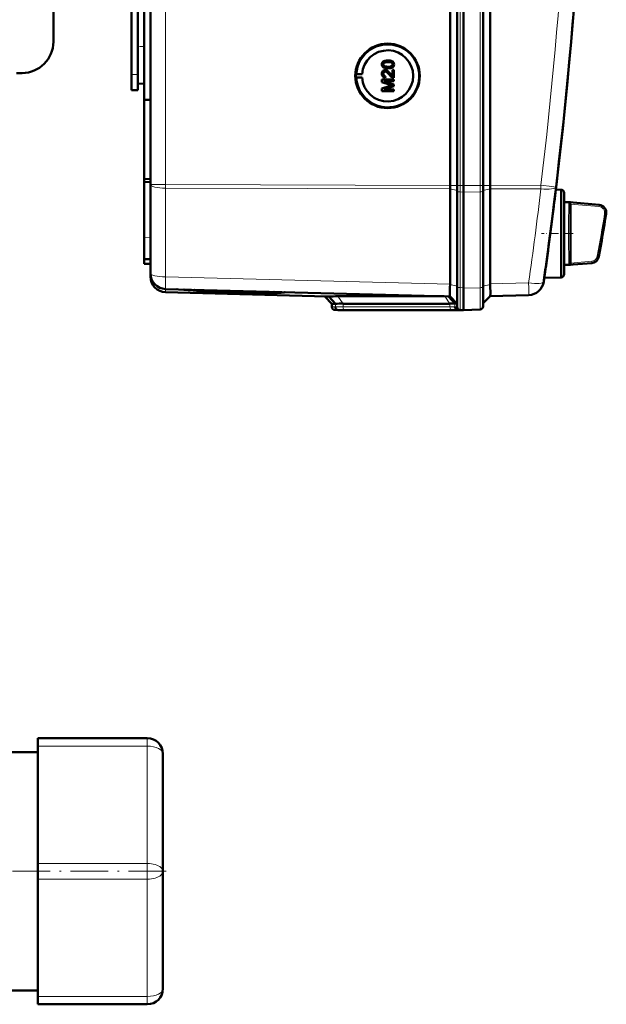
# Model space of a CAD drawing. Extents: x -1438 to 1837, y -1771 to 637.
# Tile 14 of 91: x 426 to 613, y -1771 to -1457. Entities that reach past the tile are written whole.
import ezdxf

# ---------------------------------------------------------------- set-up
doc = ezdxf.new("R2010")
doc.units = 0
doc.linetypes.add('DASHDOT', pattern=[18.5, 12, -3, 0.5, -3])

msp = doc.modelspace()

# ---------------------------------------------------------------- linework, layer by layer
at = {"color": 7, "lineweight": 50}
for p, q in [((467.79, -1509.54), (467.79, -1162.05)), ((563.49, -1509.82), (563.49, -1161.78)), ((565.79, -1161.77), (565.79, -1509.83)), ((567.79, -1161.77), (567.79, -1509.83)), ((574.04, -1509.83), (574.04, -1161.77)), ((576.33, -1509.8), (576.33, -1161.79)), ((567.79, -1176.76), (567.79, -1489.56)), ((463.79, -1458.99), (463.79, -1212.61)), ((465.79, -1336.73), (465.79, -1482.48)), ((461.79, -1474.4), (461.79, -1344.4)), ((436.79, -1449.9), (436.79, -1463.9)), ((463.79, -1465.4), (463.79, -1453.5)), ((463.79, -1477.29), (463.79, -1465.4)), ((463.79, -1474.4), (463.79, -1471.81)), ((542.15, -1471.14), (542.16, -1471.14)), ((542.42, -1471.65), (542.43, -1471.65)), ((543.66, -1469.89), (543.67, -1469.89)), ((545.24, -1471.99), (545.25, -1471.99)), ((545.61, -1471.13), (545.62, -1471.13)), ((426.79, -1473.9), (424.98, -1473.9)), ((461.79, -1479.4), (461.79, -1474.4)), ((463.79, -1479.4), (463.79, -1474.4)), ((533.37, -1474.31), (533.56, -1474.28)), ((533.37, -1474.31), (535.41, -1474.31)), ((533.37, -1475.31), (533.56, -1475.34)), ((533.37, -1475.31), (535.41, -1475.31)), ((533.56, -1474.28), (535.41, -1474.31)), ((533.56, -1475.34), (535.41, -1475.31)), ((542.15, -1474.15), (542.16, -1474.15)), ((542.77, -1472.96), (542.78, -1472.96)), ((542.85, -1474.88), (542.8, -1475.38)), ((542.85, -1474.88), (542.8, -1475.38)), ((542.8, -1475.38), (542.8, -1475.38)), ((542.85, -1474.88), (542.85, -1474.88)), ((543.66, -1472.36), (543.67, -1472.36)), ((544.35, -1474.03), (544.36, -1474.03)), ((544.36, -1474.03), (545.07, -1474.79)), ((545.07, -1472.91), (545.56, -1472.91)), ((545.07, -1474.79), (545.07, -1472.91)), ((545.56, -1472.91), (545.56, -1475.43)), ((545.56, -1472.91), (545.57, -1472.91)), ((545.56, -1475.43), (545.57, -1475.43)), ((545.57, -1472.91), (545.57, -1475.43)), ((463.79, -1477.29), (465.79, -1477.35)), ((541.71, -1475.97), (545.56, -1475.97)), ((541.71, -1476.78), (541.71, -1475.97)), ((544.37, -1477.63), (541.71, -1476.78)), ((541.71, -1478.86), (544.41, -1478)), ((542.3, -1476.51), (545.56, -1477.54)), ((545.56, -1476.51), (542.3, -1476.51)), ((545.56, -1478.11), (542.3, -1479.13)), ((542.31, -1476.51), (545.57, -1477.54)), ((545.57, -1478.11), (542.31, -1479.13)), ((545.56, -1475.97), (545.56, -1476.51)), ((545.56, -1475.97), (545.57, -1475.97)), ((545.56, -1476.51), (545.57, -1476.51)), ((545.56, -1477.54), (545.56, -1478.11)), ((545.56, -1477.54), (545.57, -1477.54)), ((545.56, -1478.11), (545.57, -1478.11)), ((545.57, -1475.97), (545.57, -1476.51)), ((545.57, -1477.54), (545.57, -1478.11)), ((461.79, -1479.4), (463.79, -1479.4)), ((541.71, -1479.67), (541.71, -1478.86)), ((545.56, -1479.67), (541.71, -1479.67)), ((542.3, -1479.13), (545.56, -1479.13)), ((545.56, -1479.13), (545.56, -1479.67)), ((545.56, -1479.13), (545.57, -1479.13)), ((545.56, -1479.67), (545.57, -1479.67)), ((545.57, -1479.13), (545.57, -1479.67)), ((465.79, -1482.48), (467.79, -1482.46)), ((465.79, -1507.75), (465.79, -1482.48)), ((567.79, -1509.83), (567.79, -1489.56)), ((465.79, -1507.75), (467.79, -1507.78)), ((465.79, -1507.75), (465.79, -1508.7)), ((465.79, -1508.7), (465.79, -1526.33)), ((465.79, -1508.7), (467.79, -1508.79)), ((467.79, -1537.91), (467.79, -1509.54)), ((565.79, -1509.83), (565.79, -1511.68)), ((567.79, -1509.83), (567.79, -1511.91)), ((567.79, -1509.83), (567.79, -1511.91)), ((574.04, -1509.83), (574.04, -1511.64)), ((563.49, -1510.94), (563.49, -1541.41)), ((565.79, -1511.68), (565.79, -1542.25)), ((567.79, -1511.91), (567.79, -1542.68)), ((567.79, -1511.91), (567.79, -1542.48)), ((574.04, -1511.64), (574.04, -1542.27)), ((576.33, -1510.93), (576.33, -1510.9)), ((576.33, -1510.93), (576.33, -1541.3)), ((598.97, -1511.19), (597.27, -1511.15)), ((598.97, -1525.19), (598.97, -1511.19)), ((599.97, -1512.19), (599.97, -1525.19)), ((599.97, -1515.19), (599.97, -1512.19)), ((596.93, -1513.94), (596.81, -1514.95)), ((599.97, -1515.19), (601.99, -1515.19)), ((601.98, -1515.75), (601.99, -1515.8)), ((602.82, -1515.27), (601.99, -1515.19)), ((602.82, -1515.27), (601.99, -1515.19)), ((601.99, -1515.8), (601.99, -1515.81)), ((601.99, -1515.81), (601.99, -1534.58)), ((602.82, -1515.27), (611.13, -1515.99)), ((598.97, -1534.96), (598.97, -1525.19)), ((599.97, -1525.19), (599.97, -1538.19)), ((465.79, -1533.33), (465.79, -1526.33)), ((465.79, -1534.83), (465.79, -1533.33)), ((467.79, -1533.4), (465.79, -1533.33)), ((465.79, -1534.83), (467.79, -1534.9)), ((598.97, -1539.19), (598.97, -1534.96)), ((599.97, -1535.19), (601.99, -1535.19)), ((599.97, -1538.19), (599.97, -1535.19)), ((602.82, -1535.12), (601.99, -1535.19)), ((608.79, -1534.6), (602.82, -1535.12)), ((467.79, -1538.96), (467.79, -1537.92)), ((563.49, -1541.5), (563.48, -1542.36)), ((563.49, -1541.5), (563.49, -1541.41)), ((593.5, -1540.07), (593.47, -1540.25)), ((598.97, -1539.19), (593.6, -1539.33)), ((563.49, -1545.29), (472.66, -1542.91)), ((524.1, -1545.3), (472.66, -1543.95)), ((476.23, -1543), (476.35, -1543)), ((478.49, -1543.1), (480.2, -1543.14)), ((480.21, -1543.17), (478.49, -1543.12)), ((480.2, -1543.14), (480.2, -1543.1)), ((509.08, -1543.91), (509.09, -1543.86)), ((565.79, -1542.25), (565.79, -1548.61)), ((567.79, -1542.48), (567.79, -1542.67)), ((567.79, -1549.65), (567.79, -1542.68)), ((574.04, -1548.46), (574.04, -1542.27)), ((525.79, -1547.59), (523.49, -1545.29)), ((526.87, -1547.61), (524.73, -1545.27)), ((525.79, -1548.61), (525.79, -1547.59)), ((526.87, -1547.61), (525.79, -1547.59)), ((527.65, -1545.24), (561.64, -1545.24)), ((563.45, -1547.59), (529.31, -1547.59)), ((565.08, -1547.57), (562.98, -1545.27)), ((563.49, -1545.28), (565.79, -1547.59)), ((565.79, -1547.59), (565.08, -1547.57)), ((576.33, -1545.17), (574.04, -1547.46)), ((588.61, -1544.85), (576.33, -1545.17)), ((527.79, -1549.65), (526.76, -1549.61)), ((528.7, -1549.67), (527.76, -1549.64)), ((528.7, -1549.67), (527.79, -1549.65)), ((564.86, -1549.65), (530.72, -1549.65)), ((564.86, -1549.65), (530.72, -1549.65)), ((566.9, -1549.62), (565.96, -1549.59)), ((566.76, -1549.61), (567.79, -1549.65)), ((567.79, -1549.65), (566.88, -1549.67)), ((567.79, -1549.65), (566.9, -1549.62)), ((573.07, -1549.46), (567.79, -1549.65)), ((567.79, -1549.65), (567.79, -1549.65)), ((431.79, -1688.95), (431.79, -1686.45)), ((431.79, -1686.45), (466.79, -1686.45)), ((431.79, -1688.95), (431.79, -1726.45)), ((416.79, -1690.9), (431.79, -1690.9)), ((471.79, -1728.95), (471.79, -1691.45)), ((431.79, -1731.45), (431.79, -1726.45)), ((471.79, -1728.95), (471.79, -1766.45)), ((431.79, -1731.45), (431.79, -1768.95)), ((416.79, -1767), (431.79, -1767)), ((431.79, -1771.45), (431.79, -1768.95)), ((431.79, -1771.45), (466.79, -1771.45))]:
    msp.add_line(p, q, dxfattribs=at)
at = {"color": 7, "lineweight": 18}
for p, q in [((472.66, -1509.54), (472.66, -1162.05)), ((566.76, -1161.77), (566.76, -1509.83)), ((573.07, -1509.83), (573.07, -1161.77)), ((461.79, -1474.4), (463.79, -1474.4)), ((472.66, -1509.54), (467.79, -1509.54)), ((472.66, -1509.54), (563.49, -1509.82)), ((472.66, -1509.54), (472.66, -1510.67)), ((563.49, -1509.83), (565.79, -1509.83)), ((566.76, -1509.83), (565.79, -1509.83)), ((566.76, -1509.83), (566.76, -1511.9)), ((567.79, -1509.83), (566.76, -1509.83)), ((573.07, -1509.83), (567.79, -1509.83)), ((573.07, -1509.83), (573.07, -1511.87)), ((573.07, -1509.83), (574.04, -1509.83)), ((576.33, -1509.83), (574.04, -1509.83)), ((576.33, -1509.8), (592.53, -1509.75)), ((563.49, -1510.94), (472.66, -1510.67)), ((472.66, -1539.03), (472.66, -1510.67)), ((563.49, -1510.93), (565.79, -1511.44)), ((566.76, -1511.9), (566.76, -1542.47)), ((566.76, -1511.9), (567.79, -1511.91)), ((573.07, -1511.87), (567.79, -1511.91)), ((573.07, -1511.87), (573.07, -1542.49)), ((576.33, -1510.9), (574.04, -1511.42)), ((592.53, -1510.88), (576.33, -1510.93)), ((596.8, -1514.96), (596.81, -1514.95)), ((596.93, -1513.94), (596.93, -1513.94)), ((601.47, -1515.66), (601.48, -1515.43)), ((601.48, -1515.43), (601.49, -1515.34)), ((601.49, -1515.34), (601.5, -1515.27)), ((601.99, -1515.75), (611.06, -1516.57)), ((602.01, -1515.25), (611.11, -1516.07)), ((611.06, -1516.57), (611.11, -1516.07)), ((613.34, -1518.97), (612.85, -1518.89)), ((465.79, -1526.33), (467.79, -1526.4)), ((601.45, -1534.42), (601.44, -1534.03)), ((601.49, -1535.05), (601.48, -1534.96)), ((601.5, -1535.11), (601.49, -1535.05)), ((608.75, -1534.03), (601.99, -1534.64)), ((608.79, -1534.53), (602.01, -1535.14)), ((608.79, -1534.53), (608.75, -1534.03)), ((610.54, -1532.38), (611.03, -1532.47)), ((472.66, -1539.03), (563.49, -1541.41)), ((563.49, -1541.5), (565.79, -1542.02)), ((576.33, -1541.47), (574.04, -1541.99)), ((576.33, -1541.3), (588.61, -1540.98)), ((593.49, -1540.08), (593.5, -1540.07)), ((472.66, -1543.95), (472.66, -1542.91)), ((566.76, -1542.47), (566.76, -1549.61)), ((567.79, -1542.48), (566.76, -1542.47)), ((567.79, -1542.68), (573.07, -1542.49)), ((526.88, -1548.64), (526.87, -1547.61)), ((529.31, -1547.59), (527.65, -1545.24)), ((529.31, -1548.61), (529.31, -1547.59)), ((563.45, -1547.59), (561.79, -1545.24)), ((563.45, -1548.61), (563.45, -1547.59)), ((565.08, -1548.59), (565.08, -1547.57)), ((526.88, -1548.64), (525.79, -1548.61)), ((527.76, -1549.64), (526.76, -1549.61)), ((563.45, -1548.61), (529.31, -1548.61)), ((564.13, -1549.61), (529.99, -1549.61)), ((565.79, -1548.61), (565.08, -1548.59)), ((566.76, -1549.61), (565.96, -1549.59)), ((566.88, -1549.67), (566.88, -1549.62)), ((431.79, -1688.95), (466.79, -1688.95)), ((466.79, -1688.95), (466.79, -1686.45)), ((466.79, -1726.45), (466.79, -1688.95)), ((431.79, -1726.45), (466.79, -1726.45)), ((466.79, -1731.45), (466.79, -1726.45)), ((431.79, -1731.45), (466.79, -1731.45)), ((466.79, -1731.45), (466.79, -1768.95)), ((431.79, -1768.95), (466.79, -1768.95)), ((466.79, -1771.45), (466.79, -1768.95))]:
    msp.add_line(p, q, dxfattribs=at)
at = {"color": 7, "linetype": 'DASHDOT', "lineweight": 18, "ltscale": 0.060001}
for p, q in [((463.59, -1465.4), (465.99, -1465.4)), ((461.59, -1474.4), (463.99, -1474.4))]:
    msp.add_line(p, q, dxfattribs=at)
at = {"color": 7, "linetype": 'DASHDOT', "lineweight": 18, "ltscale": 0.252676}
msp.add_line((602.86, -1525.19), (592.76, -1525.19), dxfattribs=at)
at = {"color": 7, "linetype": 'DASHDOT', "lineweight": 18}
msp.add_line((472.79, -1728.95), (-199.21, -1728.95), dxfattribs=at)
at = {"color": 7, "lineweight": 50}
for points in [[(541.71, -1471.13), (541.73, -1470.87), (541.82, -1470.62), (541.96, -1470.4), (542.16, -1470.22), (542.31, -1470.14), (542.64, -1470.01), (543.16, -1469.92), (543.66, -1469.89)], [(543.66, -1472.36), (543.14, -1472.34), (542.62, -1472.25), (542.26, -1472.1), (542.15, -1472.03), (541.95, -1471.85), (541.81, -1471.63), (541.73, -1471.38), (541.71, -1471.13)], [(543.66, -1470.39), (543.29, -1470.4), (542.97, -1470.43), (542.69, -1470.49), (542.56, -1470.54), (542.3, -1470.73), (542.17, -1470.99), (542.15, -1471.14)], [(542.15, -1471.14), (542.16, -1471.25), (542.25, -1471.47), (542.42, -1471.65)], [(543.67, -1470.39), (543.1, -1470.41), (542.73, -1470.48), (542.56, -1470.54), (542.4, -1470.65), (542.27, -1470.79), (542.17, -1471.05), (542.16, -1471.14)], [(542.16, -1471.14), (542.19, -1471.31), (542.34, -1471.57), (542.43, -1471.65)], [(542.42, -1471.65), (542.76, -1471.79), (543.14, -1471.85), (543.66, -1471.87)], [(542.43, -1471.65), (542.82, -1471.8), (543.16, -1471.85), (543.67, -1471.87)], [(543.66, -1469.89), (544.18, -1469.92), (544.7, -1470.01), (544.94, -1470.1), (545.17, -1470.23), (545.37, -1470.41), (545.51, -1470.63), (545.59, -1470.88), (545.61, -1471.13)], [(545.17, -1471.13), (545.14, -1470.95), (545, -1470.71), (544.75, -1470.53), (544.54, -1470.46), (544.22, -1470.41), (543.66, -1470.39)], [(543.66, -1471.87), (544.32, -1471.83), (544.59, -1471.78), (544.72, -1471.74), (544.99, -1471.56), (545.14, -1471.32), (545.17, -1471.13)], [(545.24, -1471.99), (544.95, -1472.15), (544.48, -1472.3), (543.82, -1472.36), (543.66, -1472.36)], [(543.67, -1469.89), (544.17, -1469.92), (544.34, -1469.94), (544.84, -1470.06), (545.19, -1470.24), (545.44, -1470.49), (545.58, -1470.82), (545.62, -1471.13)], [(545.25, -1471.99), (544.82, -1472.21), (544.33, -1472.32), (543.67, -1472.36)], [(545.61, -1471.13), (545.56, -1471.51), (545.43, -1471.78), (545.24, -1471.99)], [(545.62, -1471.13), (545.56, -1471.51), (545.38, -1471.85), (545.25, -1471.99)], [(541.71, -1474.14), (541.75, -1473.79), (541.88, -1473.45), (542.05, -1473.24), (542.26, -1473.08), (542.6, -1472.97), (542.77, -1472.96)], [(542.8, -1475.38), (542.44, -1475.3), (542.11, -1475.13), (541.98, -1475), (541.8, -1474.68), (541.72, -1474.32), (541.71, -1474.14)], [(542.78, -1473.45), (542.57, -1473.49), (542.39, -1473.59), (542.25, -1473.75), (542.18, -1473.95), (542.15, -1474.15)], [(542.15, -1474.15), (542.21, -1474.49), (542.34, -1474.68), (542.52, -1474.82), (542.74, -1474.88), (542.85, -1474.88)], [(542.79, -1473.45), (542.58, -1473.48), (542.43, -1473.56), (542.3, -1473.7), (542.21, -1473.85), (542.16, -1474.15)], [(542.16, -1474.15), (542.19, -1474.38), (542.25, -1474.54), (542.42, -1474.75), (542.66, -1474.86), (542.85, -1474.88)], [(542.77, -1472.96), (542.97, -1472.97), (543.34, -1473.1), (543.67, -1473.32), (543.96, -1473.59), (544.35, -1474.03)], [(542.78, -1472.96), (543.07, -1472.99), (543.41, -1473.13), (543.67, -1473.31), (544.08, -1473.7), (544.36, -1474.03)], [(544.12, -1474.49), (543.53, -1473.85), (543.4, -1473.73), (543.11, -1473.53), (542.78, -1473.45)], [(545.22, -1475.37), (544.96, -1475.26), (544.6, -1475.01), (544.12, -1474.49)], [(544.35, -1474.03), (544.76, -1474.51), (545.07, -1474.79)], [(602.01, -1515.25), (602.01, -1515.25), (602.01, -1515.25), (601.96, -1515.26), (601.5, -1515.27)], [(601.5, -1535.11), (601.94, -1535.13), (602, -1535.13), (602.01, -1535.14), (602.01, -1535.14), (602.01, -1535.14)], [(576.33, -1545.17), (576.33, -1545.17), (576.34, -1545.15), (576.36, -1545.07), (576.39, -1544.33), (576.35, -1541.94), (576.33, -1541.47)], [(563.47, -1544.99), (563.48, -1545.26), (563.49, -1545.28), (563.49, -1545.28)]]:
    msp.add_lwpolyline(points, dxfattribs=at)
at = {"color": 7, "lineweight": 18}
for points in [[(592.53, -1509.75), (595.97, -1510.17), (597.32, -1510.34), (597.36, -1510.35), (597.36, -1510.35)], [(601.86, -1525.19), (601.87, -1520.78), (601.92, -1517.57), (601.97, -1516.14), (601.99, -1515.81)], [(613.34, -1518.97), (613.38, -1518.56), (613.34, -1518.15), (613.24, -1517.75), (613.08, -1517.38), (612.85, -1517.03), (612.57, -1516.72), (612.25, -1516.47), (611.88, -1516.27), (611.49, -1516.14), (611.11, -1516.07)], [(601.99, -1534.58), (601.97, -1534.25), (601.92, -1532.78), (601.86, -1526.81), (601.86, -1525.19)], [(611.03, -1532.47), (611.03, -1532.54), (611.03, -1532.55), (611.03, -1532.55), (611.03, -1532.55)], [(573.07, -1542.49), (573.08, -1547.54), (573.07, -1549.4), (573.07, -1549.46), (573.07, -1549.46)]]:
    msp.add_lwpolyline(points, dxfattribs=at)
at = {"color": 7, "lineweight": 50}
for centre, radius, start, end in [((-858.99, -1335.8), 1466.77, 351.97557, 8.02443), ((-858.98, -1335.79), 1466.77, 353.02402, 6.97598), ((426.79, -1463.9), 10, 270, 360), ((543.61, -1474.8), 10.06, 44.2296, 121.6614), ((543.61, -1474.81), 10.07, 121.6654, 176.9908), ((543.6, -1474.81), 10.07, 326.8449, 44.2344), ((543.61, -1474.81), 10.06, 183.0071, 249.4136), ((545.53, -1474.45), 0.972, 251.2031, 271.7229), ((552.98, -1450.89), 28.1, 252.1439, 253.4495), ((554.08, -1508.43), 31.94, 106.5638, 107.6251), ((543.61, -1474.81), 10.06, 249.4231, 326.8509), ((598.97, -1512.19), 1, 360, 90), ((-858.98, -1335.79), 1466.77, 351.99436, 352.98416), ((601.5, -1515.68), 0.404, 68.1311, 90.6343), ((601.44, -1515.8), 0.54, 28.9625, 66.8421), ((601.42, -1515.82), 0.568, 7.3684, 29.9976), ((610.91, -1518.48), 2.5, 350.7584, 84.9846), ((-194.34, -1387.49), 818.33, 349.78982, 350.76058), ((601.5, -1534.71), 0.405, 269.2718, 291.8375), ((601.47, -1534.63), 0.496, 292.2385, 311.349), ((601.42, -1534.57), 0.573, 311.1765, 330.2896), ((601.42, -1534.57), 0.569, 329.9504, 352.5335), ((601.48, -1534.58), 0.512, 352.7968, 0.0487), ((608.57, -1532.11), 2.5, 275.0096, 349.7884), ((472.79, -1537.91), 5, 180, 268.5), ((598.97, -1538.19), 1, 270, 0), ((472.79, -1538.96), 5, 180, 268.5), ((588.47, -1539.85), 5, 271.5, 351.9756), ((478.64, -1543.4), 0.335, 96.098, 116.6611), ((480.35, -1543.44), 0.328, 94.8324, 116.5026), ((525.35, -1564.43), 19.17, 91.8477, 93.7257), ((527.29, -1645.16), 99.92, 89.7954, 91.4664), ((529.01, -1630.12), 82.54, 89.7929, 91.4806), ((563.64, -1490.83), 56.75, 269.8016, 271.4475), ((526.79, -1548.61), 1, 179.9996, 268.0001), ((530.47, -1617.39), 67.74, 89.7898, 91.498), ((565.11, -1477.93), 71.72, 269.8052, 271.4364), ((565.11, -1617.22), 67.57, 88.5012, 90.2139), ((566.79, -1548.61), 1, 180, 268), ((573.04, -1548.46), 1, 272, 360), ((466.79, -1691.45), 5, 0, 90), ((466.79, -1766.45), 5, 270, 360)]:
    msp.add_arc(centre, radius, start, end, dxfattribs=at)
at = {"color": 7, "lineweight": 18}
for centre, radius, start, end in [((-858.89, -1335.8), 1461.81, 353.16554, 6.83446), ((-858.87, -1336.92), 1461.78, 351.97558, 353.16537), ((639.45, -1517.44), 38.03, 177.3237, 178.3752), ((611.53, -1516.12), 0.424, 162.1119, 172.8479), ((1107.51, -1524.79), 506.16, 179.2968, 180.0452), ((750.13, -1520.4), 148.74, 178.444, 179.3011), ((-194.34, -1387.49), 817.82, 349.7955, 350.75407), ((-194.34, -1387.49), 818.32, 349.79549, 350.75407), ((610.88, -1518.55), 1.99, 37.688, 84.7251), ((610.88, -1518.55), 2, 14.0196, 37.6456), ((610.86, -1518.57), 2.01, 350.5978, 14.326), ((613.64, -1519.03), 0.296, 151.7104, 170.1156), ((1110.83, -1525.51), 509.47, 179.9645, 180.7079), ((750.54, -1529.96), 149.15, 180.707, 181.5619), ((617.43, -1533.93), 15.98, 181.7381, 183.6932), ((608.56, -1532.03), 2.01, 275.394, 350.0546), ((608.56, -1532.03), 2.51, 275.2859, 349.939), ((609.1, -1534.57), 0.314, 172.3323, 185.4928), ((529.01, -1630.71), 82.1, 89.7918, 91.4868), ((529.71, -1624.57), 74.96, 89.7903, 91.4949), ((563.64, -1491.34), 57.28, 269.8046, 271.4381), ((564.35, -1485.11), 64.5, 269.8063, 271.4331)]:
    msp.add_arc(centre, radius, start, end, dxfattribs=at)
at = {"color": 7, "lineweight": 50}
for centre, major_axis, ratio, start_param, end_param in [((543.54, -1474.81), (0, 10.3), 0.999657, 4.712389, 10.995574), ((543.56, -1474.81), (0, -8.17), 0.999657, 4.773641, 10.934322), ((543.57, -1474.81), (0, 10.21), 0.999657, 1.521815, 1.619778), ((563.62, -1509.82), (-0.01, -5), 0.026177, 4.712467, 4.715033), ((563.62, -1509.82), (0.01, 5), 0.026177, 1.57344, 1.797689), ((576.2, -1509.8), (-0.01, 5), 0.026177, 4.490592, 4.712311), ((601.99, -1525.2), (0, 10.01), 0.017446, 6.177853, 6.281655), ((601.99, -1525.18), (0, 10.01), 0.017447, 3.143123, 3.246931), ((576.2, -1540.18), (-0.13, 5), 0.020818, 4.449362, 4.484951), ((494.64, -1543.53), (16.15, -0.42), 0.026181, 3.171524, 6.284941), ((494.64, -1543.53), (-14.44, 0.38), 0.026181, 0.039878, 1.656365), ((494.64, -1543.53), (12.78, -0.33), 0.026181, 3.140294, 6.284941), ((494.64, -1543.53), (12.78, -0.33), 0.026181, 2.986226, 3.13929), ((494.64, -1543.5), (-12.77, 0.33), 0.008724, 6.127951, 6.129122), ((494.64, -1543.53), (-14.44, 0.38), 0.026181, 1.656365, 3.134585), ((499.35, -1543.65), (8.06, -0.22), 0.032897, 0.002226, 0.195742), ((494.64, -1543.5), (14.45, -0.38), 0.008724, 0.135897, 0.136723), ((494.64, -1543.53), (-14.44, 0.38), 0.026181, 3.137143, 3.272853), ((500.49, -1543.68), (10.3, -0.28), 0.032776, 0.002254, 0.154137), ((563.62, -1540.29), (-0.13, -5), 0.020818, 5.141188, 5.611027), ((563.63, -1540.29), (-0.13, -5), 0.020818, 5.611027, 5.937635), ((527.79, -1548.64), (0, -1), 0.910082, 4.712394, 6.248285), ((565.99, -1548.59), (0, -1), 0.910127, 4.712398, 6.248279)]:
    msp.add_ellipse(centre, major_axis=major_axis, ratio=ratio, start_param=start_param, end_param=end_param, dxfattribs=at)
at = {"color": 7, "lineweight": 18}
for centre, major_axis, ratio, start_param, end_param in [((472.79, -1509.54), (5, 0), 0.224951, 3.141593, 4.686209), ((592.4, -1509.75), (-0.01, 5), 0.026177, 4.485496, 4.712311), ((566.79, -1511.68), (-1, 0), 0.224951, 0, 1.53589), ((573.04, -1511.64), (-1, 0), 0.224951, 1.605703, 3.141593), ((592.4, -1509.75), (4.96, -0.59), 0.220468, 4.765165, 6.283185), ((472.79, -1537.91), (5, 0), 0.224951, 3.141593, 4.686209), ((472.79, -1537.91), (0.13, 5), 0.020818, 1.798234, 3.141593), ((588.47, -1539.85), (4.95, -0.7), 0.219379, 4.769732, 6.283185), ((588.47, -1539.85), (-0.13, 5), 0.020818, 3.141593, 4.484951), ((566.79, -1542.25), (-1, 0), 0.224951, 0, 1.53589), ((573.04, -1542.27), (1, 0), 0.224951, 4.747296, 6.283185), ((530.01, -1548.61), (0, 1), 0.707107, 1.570796, 3.106686), ((564.15, -1548.61), (0, 1), 0.707107, 1.570796, 3.106686), ((466.79, -1691.45), (5, 0), 0.5, 0, 1.570796), ((466.79, -1728.95), (5, 0), 0.5, 4.712389, 7.853982), ((466.79, -1766.45), (5, 0), 0.5, 4.712389, 6.283185)]:
    msp.add_ellipse(centre, major_axis=major_axis, ratio=ratio, start_param=start_param, end_param=end_param, dxfattribs=at)

doc.saveas('drawing.dxf')
